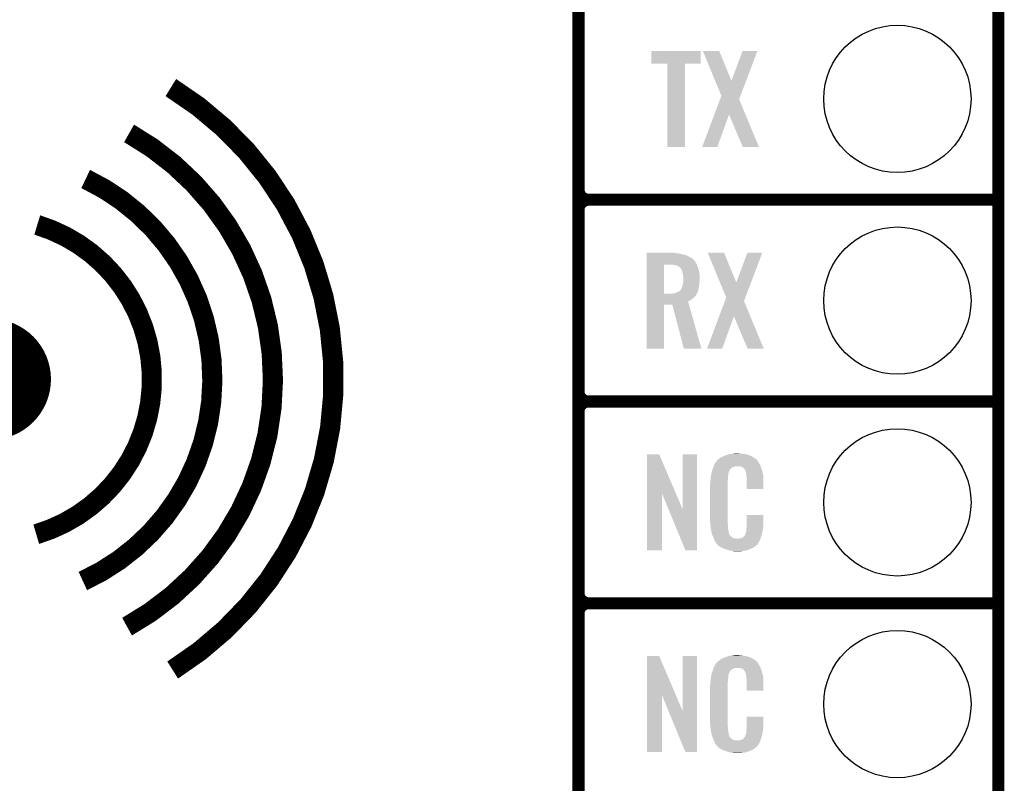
# Model space of a CAD drawing. Extents: x -0.05 to 0.95, y -0.15 to 1.37.
# Tile 16 of 28: x 0.47 to 0.95, y 0.16 to 0.54. Entities that reach past the tile are written whole.
import ezdxf

# ---------------------------------------------------------------- set-up
doc = ezdxf.new("R2010")
doc.units = 0
doc.layers.get('0').update_dxf_attribs({"linetype": 'CONTINUOUS'})
for name, color, linetype in [('ST67W_CLICK_V101_GKO', 5, 'CONTINUOUS'), ('ST67W_CLICK_V101_GTO', 14, 'CONTINUOUS'), ('ST67W_CLICK_V101_GTS', 12, 'CONTINUOUS')]:
    doc.layers.add(name, color=color, linetype=linetype)

# ---------------------------------------------------------------- blocks, each defined once
blk = doc.blocks.new('ROUND_23')
blk.add_circle((0, 0), 0.0365)

msp = doc.modelspace()

# ---------------------------------------------------------------- linework, layer by layer
at = {"layer": 'ST67W_CLICK_V101_GKO', "const_width": 0.006}
msp.add_lwpolyline([(0.95, -0.05), (0.95, 1.278)], dxfattribs=at)
at = {"layer": 'ST67W_CLICK_V101_GTO', "const_width": 0.006}
for points in [[(0.742, -0.022), (0.742, 0.722)], [(0.742, 0.455), (0.742, 0.545)], [(0.747, 0.45), (0.95, 0.45)], [(0.747, 0.45), (0.95, 0.45)], [(0.742, 0.355), (0.742, 0.445)], [(0.747, 0.35), (0.95, 0.35)], [(0.747, 0.35), (0.95, 0.35)], [(0.742, 0.255), (0.742, 0.345)], [(0.747, 0.25), (0.95, 0.25)], [(0.747, 0.25), (0.95, 0.25)], [(0.742, 0.155), (0.742, 0.245)]]:
    msp.add_lwpolyline(points, dxfattribs=at)
at = {"layer": 'ST67W_CLICK_V101_GTO'}
for points, const_width in [([(0.5409, 0.2169, 0.55545), (0.54, 0.5056)], 0.01), ([(0.5183, 0.2384, 0.587214), (0.5193, 0.4829)], 0.01), ([(0.4964, 0.261, 0.636881), (0.4978, 0.4603)], 0.01), ([(0.742, 0.455, 0.414214), (0.747, 0.45)], 0.006), ([(0.747, 0.45, 0.414214), (0.742, 0.445)], 0.006), ([(0.747, 0.45, 0.414214), (0.742, 0.445)], 0.006), ([(0.4733, 0.2842, 0.74445), (0.4738, 0.4375)], 0.01), ([(0.742, 0.355, 0.414214), (0.747, 0.35)], 0.006), ([(0.747, 0.35, 0.414214), (0.742, 0.345)], 0.006), ([(0.747, 0.35, 0.414214), (0.742, 0.345)], 0.006), ([(0.742, 0.255, 0.414214), (0.747, 0.25)], 0.006), ([(0.747, 0.25, 0.414214), (0.742, 0.245)], 0.006), ([(0.747, 0.25, 0.414214), (0.742, 0.245)], 0.006)]:
    msp.add_lwpolyline(points, format="xyb", dxfattribs=dict(at, const_width=const_width))
at = {"layer": 'ST67W_CLICK_V101_GTO', "const_width": 0.03}
msp.add_lwpolyline([(0.4356, 0.361, 1), (0.4656, 0.361, 1)], format="xyb", close=True, dxfattribs=at)
at = {"layer": 'ST67W_CLICK_V101_GTO'}
for points in [[(0.7781, 0.5174), (0.7781, 0.5238), (0.8025, 0.5174), (0.8025, 0.5238)], [(0.7781, 0.5238), (0.7781, 0.5238), (0.8025, 0.5238), (0.7781, 0.5238)], [(0.80971, 0.509), (0.8036, 0.5238), (0.8178, 0.509), (0.8117, 0.5238)], [(0.8036, 0.5238), (0.8036, 0.5238), (0.8117, 0.5238), (0.8036, 0.5238)], [(0.8178, 0.509), (0.8233, 0.5238), (0.82509, 0.509), (0.8307, 0.5238)], [(0.8233, 0.5238), (0.8233, 0.5238), (0.8307, 0.5238), (0.8233, 0.5238)], [(0.786, 0.4762), (0.786, 0.5174), (0.7947, 0.4762), (0.7947, 0.5174)], [(0.786, 0.5174), (0.786, 0.5174), (0.7947, 0.5174), (0.8025, 0.5174)], [(0.8128, 0.5015), (0.80971, 0.509), (0.82225, 0.5015), (0.82509, 0.509)], [(0.80931, 0.4922), (0.81216, 0.4998), (0.82476, 0.4922), (0.8216, 0.4998)], [(0.81216, 0.4998), (0.8128, 0.5015), (0.8216, 0.4998), (0.82225, 0.5015)], [(0.8033, 0.4762), (0.80931, 0.4922), (0.8108, 0.4762), (0.8166, 0.4922)], [(0.8234, 0.4762), (0.8166, 0.4922), (0.8314, 0.4762), (0.82476, 0.4922)], [(0.8314, 0.4762), (0.8314, 0.4762), (0.8314, 0.4762), (0.8234, 0.4762)], [(0.7757, 0.4237), (0.7757, 0.4238), (0.7891, 0.4237), (0.7884, 0.4238)], [(0.7757, 0.4236), (0.7757, 0.4237), (0.7898, 0.4236), (0.7891, 0.4237)], [(0.7757, 0.4234), (0.7757, 0.4236), (0.7915, 0.4234), (0.7898, 0.4236)], [(0.7757, 0.423), (0.7757, 0.4234), (0.7932, 0.423), (0.7915, 0.4234)], [(0.7757, 0.4226), (0.7757, 0.423), (0.7951, 0.4226), (0.7932, 0.423)], [(0.7757, 0.4218), (0.7757, 0.4226), (0.7968, 0.4218), (0.7951, 0.4226)], [(0.7757, 0.4209), (0.7757, 0.4218), (0.7984, 0.4209), (0.7968, 0.4218)], [(0.7757, 0.4208), (0.7757, 0.4209), (0.7986, 0.4208), (0.7984, 0.4209)], [(0.7757, 0.4203), (0.7757, 0.4208), (0.799, 0.4203), (0.7986, 0.4208)], [(0.7757, 0.4196), (0.7757, 0.4203), (0.7996, 0.4196), (0.799, 0.4203)], [(0.7757, 0.4186), (0.7757, 0.4196), (0.8003, 0.4186), (0.7996, 0.4196)], [(0.81211, 0.409), (0.806, 0.4238), (0.8202, 0.409), (0.8141, 0.4238)], [(0.806, 0.4238), (0.806, 0.4238), (0.8141, 0.4238), (0.806, 0.4238)], [(0.8202, 0.409), (0.8257, 0.4238), (0.82749, 0.409), (0.8331, 0.4238)], [(0.8257, 0.4238), (0.8257, 0.4238), (0.8331, 0.4238), (0.8257, 0.4238)], [(0.7757, 0.4179), (0.7757, 0.4186), (0.80062, 0.4179), (0.8003, 0.4186)], [(0.7757, 0.4034), (0.7757, 0.4179), (0.7844, 0.4034), (0.7844, 0.4179)], [(0.7889, 0.4178), (0.7877, 0.4179), (0.80067, 0.4178), (0.80062, 0.4179)], [(0.7899, 0.4176), (0.7889, 0.4178), (0.80076, 0.4176), (0.80067, 0.4178)], [(0.7908, 0.4173), (0.7899, 0.4176), (0.8009, 0.4173), (0.80076, 0.4176)], [(0.7915, 0.417), (0.7908, 0.4173), (0.801, 0.417), (0.8009, 0.4173)], [(0.7919, 0.4166), (0.7915, 0.417), (0.80113, 0.4166), (0.801, 0.417)], [(0.7923, 0.4164), (0.7919, 0.4166), (0.8012, 0.4164), (0.80113, 0.4166)], [(0.7926, 0.4161), (0.7923, 0.4164), (0.8013, 0.4161), (0.8012, 0.4164)], [(0.79294, 0.4155), (0.7926, 0.4161), (0.8015, 0.4155), (0.8013, 0.4161)], [(0.793, 0.4154), (0.79294, 0.4155), (0.80152, 0.4154), (0.8015, 0.4155)], [(0.7934, 0.4145), (0.793, 0.4154), (0.8017, 0.4145), (0.80152, 0.4154)], [(0.7936, 0.4136), (0.7934, 0.4145), (0.80188, 0.4136), (0.8017, 0.4145)], [(0.79363, 0.4135), (0.7936, 0.4136), (0.8019, 0.4135), (0.80188, 0.4136)], [(0.7938, 0.4128), (0.79363, 0.4135), (0.80203, 0.4128), (0.8019, 0.4135)], [(0.79384, 0.4124), (0.7938, 0.4128), (0.8021, 0.4124), (0.80203, 0.4128)], [(0.7939, 0.4119), (0.79384, 0.4124), (0.8021, 0.4119), (0.8021, 0.4124)], [(0.794, 0.4113), (0.7939, 0.4119), (0.8021, 0.4113), (0.8021, 0.4119)], [(0.79392, 0.4095), (0.79399, 0.4104), (0.802, 0.4095), (0.8021, 0.4104)], [(0.79399, 0.4104), (0.794, 0.4106), (0.8021, 0.4104), (0.8021, 0.4106)], [(0.794, 0.4106), (0.794, 0.4113), (0.8021, 0.4106), (0.8021, 0.4113)], [(0.79205, 0.4048), (0.7924, 0.4051), (0.8013, 0.4048), (0.80135, 0.4051)], [(0.7924, 0.4051), (0.7925, 0.4052), (0.80135, 0.4051), (0.80136, 0.4052)], [(0.7925, 0.4052), (0.7929, 0.4058), (0.80136, 0.4052), (0.80145, 0.4058)], [(0.7929, 0.4058), (0.79305, 0.4061), (0.80145, 0.4058), (0.8015, 0.4061)], [(0.79305, 0.4061), (0.7932, 0.4064), (0.8015, 0.4061), (0.80158, 0.4064)], [(0.7932, 0.4064), (0.7935, 0.4072), (0.80158, 0.4064), (0.80178, 0.4072)], [(0.7935, 0.4072), (0.79352, 0.4073), (0.80178, 0.4072), (0.8018, 0.4073)], [(0.79352, 0.4073), (0.7937, 0.4081), (0.8018, 0.4073), (0.80187, 0.4081)], [(0.7937, 0.4081), (0.79377, 0.4085), (0.80187, 0.4081), (0.8019, 0.4085)], [(0.79377, 0.4085), (0.7939, 0.4092), (0.8019, 0.4085), (0.80197, 0.4092)], [(0.7939, 0.4092), (0.79392, 0.4095), (0.80197, 0.4092), (0.802, 0.4095)], [(0.8152, 0.4015), (0.81211, 0.409), (0.82464, 0.4015), (0.82749, 0.409)], [(0.7757, 0.4028), (0.7757, 0.4034), (0.8003, 0.4028), (0.8006, 0.4034)], [(0.7757, 0.4034), (0.7757, 0.4034), (0.7878, 0.4034), (0.7844, 0.4034)], [(0.7757, 0.4021), (0.7757, 0.4028), (0.7998, 0.4021), (0.8003, 0.4028)], [(0.7757, 0.4015), (0.7757, 0.4021), (0.7991, 0.4015), (0.7998, 0.4021)], [(0.7757, 0.4008), (0.7757, 0.4015), (0.7983, 0.4008), (0.7991, 0.4015)], [(0.7757, 0.4002), (0.7757, 0.4008), (0.7974, 0.4002), (0.7983, 0.4008)], [(0.7757, 0.3996), (0.7757, 0.4002), (0.7963, 0.3996), (0.7974, 0.4002)], [(0.7878, 0.4034), (0.7884, 0.4035), (0.8006, 0.4034), (0.80065, 0.4035)], [(0.7884, 0.4035), (0.7892, 0.4036), (0.80065, 0.4035), (0.8007, 0.4036)], [(0.7892, 0.4036), (0.78965, 0.4037), (0.8007, 0.4036), (0.8008, 0.4037)], [(0.78965, 0.4037), (0.7901, 0.4038), (0.8008, 0.4037), (0.80085, 0.4038)], [(0.7901, 0.4038), (0.7909, 0.4042), (0.80085, 0.4038), (0.80103, 0.4042)], [(0.7909, 0.4042), (0.7917, 0.4045), (0.80103, 0.4042), (0.80116, 0.4045)], [(0.7917, 0.4045), (0.79205, 0.4048), (0.80116, 0.4045), (0.8013, 0.4048)], [(0.81456, 0.3998), (0.8152, 0.4015), (0.824, 0.3998), (0.82464, 0.4015)], [(0.7757, 0.398), (0.7757, 0.3996), (0.79675, 0.398), (0.7963, 0.3996)], [(0.7757, 0.3762), (0.7757, 0.398), (0.7844, 0.3762), (0.7844, 0.398)], [(0.7757, 0.398), (0.7757, 0.398), (0.7844, 0.398), (0.7885, 0.398)], [(0.7942, 0.3762), (0.7885, 0.398), (0.8029, 0.3762), (0.79675, 0.398)], [(0.81171, 0.3922), (0.81456, 0.3998), (0.82716, 0.3922), (0.824, 0.3998)], [(0.8057, 0.3762), (0.81171, 0.3922), (0.8132, 0.3762), (0.819, 0.3922)], [(0.8258, 0.3762), (0.819, 0.3922), (0.8338, 0.3762), (0.82716, 0.3922)], [(0.8338, 0.3762), (0.8338, 0.3762), (0.8338, 0.3762), (0.8258, 0.3762)], [(0.7759, 0.3046), (0.7759, 0.3238), (0.79019, 0.3046), (0.782, 0.3238)], [(0.7759, 0.3238), (0.7759, 0.3238), (0.782, 0.3238), (0.7759, 0.3238)], [(0.7936, 0.2966), (0.7936, 0.3238), (0.8007, 0.2966), (0.8007, 0.3238)], [(0.7936, 0.3238), (0.7936, 0.3238), (0.8007, 0.3238), (0.7936, 0.3238)], [(0.81207, 0.3219), (0.8127, 0.3223), (0.8294, 0.3219), (0.82873, 0.3223)], [(0.8127, 0.3223), (0.8137, 0.3228), (0.82873, 0.3223), (0.8279, 0.3228)], [(0.8137, 0.3228), (0.8141, 0.323), (0.8279, 0.3228), (0.82741, 0.323)], [(0.8141, 0.323), (0.8151, 0.3234), (0.82741, 0.323), (0.82644, 0.3234)], [(0.8151, 0.3234), (0.8154, 0.3235), (0.82644, 0.3234), (0.8262, 0.3235)], [(0.8154, 0.3235), (0.816, 0.3237), (0.8262, 0.3235), (0.82545, 0.3237)], [(0.816, 0.3237), (0.81667, 0.3239), (0.82545, 0.3237), (0.8247, 0.3239)], [(0.81667, 0.3239), (0.817, 0.324), (0.8247, 0.3239), (0.8239, 0.324)], [(0.817, 0.324), (0.8182, 0.3241), (0.8239, 0.324), (0.8231, 0.3241)], [(0.8182, 0.3241), (0.8188, 0.3242), (0.8231, 0.3241), (0.8225, 0.3242)], [(0.8188, 0.3242), (0.8194, 0.3243), (0.8219, 0.3242), (0.8214, 0.3243)], [(0.8086, 0.3169), (0.80875, 0.3173), (0.8176, 0.3169), (0.8181, 0.3173)], [(0.80875, 0.3173), (0.80895, 0.3179), (0.8181, 0.3173), (0.8196, 0.3179)], [(0.80895, 0.3179), (0.80902, 0.3181), (0.83227, 0.3179), (0.8322, 0.3181)], [(0.80895, 0.3179), (0.80895, 0.3179), (0.8196, 0.3179), (0.8215, 0.3179)], [(0.80902, 0.3181), (0.8092, 0.3186), (0.8322, 0.3181), (0.83193, 0.3186)], [(0.8092, 0.3186), (0.80955, 0.3192), (0.83193, 0.3186), (0.8316, 0.3192)], [(0.80955, 0.3192), (0.81008, 0.3201), (0.8316, 0.3192), (0.8311, 0.3201)], [(0.81008, 0.3201), (0.8102, 0.3203), (0.8311, 0.3201), (0.83095, 0.3203)], [(0.8102, 0.3203), (0.8104, 0.3204), (0.83095, 0.3203), (0.83088, 0.3204)], [(0.8104, 0.3204), (0.81048, 0.3205), (0.83088, 0.3204), (0.8308, 0.3205)], [(0.81048, 0.3205), (0.81064, 0.3207), (0.8308, 0.3205), (0.8307, 0.3207)], [(0.81064, 0.3207), (0.8108, 0.3209), (0.8307, 0.3207), (0.83053, 0.3209)], [(0.8108, 0.3209), (0.81137, 0.3214), (0.83053, 0.3209), (0.8301, 0.3214)], [(0.81137, 0.3214), (0.8116, 0.3216), (0.8301, 0.3214), (0.82982, 0.3216)], [(0.8116, 0.3216), (0.81207, 0.3219), (0.82982, 0.3216), (0.8294, 0.3219)], [(0.8222, 0.3178), (0.8215, 0.3179), (0.83231, 0.3178), (0.83227, 0.3179)], [(0.8227, 0.3177), (0.8222, 0.3178), (0.83234, 0.3177), (0.83231, 0.3178)], [(0.8237, 0.3172), (0.8227, 0.3177), (0.83252, 0.3172), (0.83234, 0.3177)], [(0.8238, 0.317), (0.8237, 0.3172), (0.83259, 0.317), (0.83252, 0.3172)], [(0.8075, 0.3119), (0.80759, 0.3127), (0.8161, 0.3119), (0.8161, 0.3127)], [(0.80759, 0.3127), (0.8076, 0.3128), (0.8161, 0.3127), (0.81612, 0.3128)], [(0.8076, 0.3128), (0.80766, 0.3132), (0.81612, 0.3128), (0.8162, 0.3132)], [(0.80766, 0.3132), (0.80774, 0.3137), (0.8162, 0.3132), (0.8162, 0.3137)], [(0.80774, 0.3137), (0.80781, 0.3141), (0.8162, 0.3137), (0.8163, 0.3141)], [(0.80781, 0.3141), (0.80784, 0.3143), (0.8163, 0.3141), (0.8163, 0.3143)], [(0.80784, 0.3143), (0.8079, 0.3147), (0.8163, 0.3143), (0.81641, 0.3147)], [(0.8079, 0.3147), (0.80812, 0.3154), (0.81641, 0.3147), (0.8166, 0.3154)], [(0.80812, 0.3154), (0.80841, 0.3163), (0.8166, 0.3154), (0.8171, 0.3163)], [(0.80841, 0.3163), (0.8085, 0.3166), (0.8171, 0.3163), (0.8174, 0.3166)], [(0.8085, 0.3166), (0.80854, 0.3167), (0.8174, 0.3166), (0.8175, 0.3167)], [(0.80854, 0.3167), (0.8086, 0.3169), (0.8175, 0.3167), (0.8176, 0.3169)], [(0.82406, 0.3167), (0.8238, 0.317), (0.8327, 0.3167), (0.83259, 0.317)], [(0.8244, 0.3163), (0.82406, 0.3167), (0.83282, 0.3163), (0.8327, 0.3167)], [(0.8248, 0.3154), (0.8244, 0.3163), (0.83308, 0.3154), (0.83282, 0.3163)], [(0.82496, 0.315), (0.8248, 0.3154), (0.8332, 0.315), (0.83308, 0.3154)], [(0.825, 0.3149), (0.82496, 0.315), (0.83322, 0.3149), (0.8332, 0.315)], [(0.825, 0.3146), (0.825, 0.3149), (0.83328, 0.3146), (0.83322, 0.3149)], [(0.8251, 0.3141), (0.825, 0.3146), (0.83337, 0.3141), (0.83328, 0.3146)], [(0.8252, 0.3134), (0.8251, 0.3141), (0.8335, 0.3134), (0.83337, 0.3141)], [(0.82524, 0.3129), (0.8252, 0.3134), (0.8336, 0.3129), (0.8335, 0.3134)], [(0.8253, 0.3121), (0.82524, 0.3129), (0.8336, 0.3121), (0.8336, 0.3129)], [(0.8072, 0.3091), (0.8073, 0.3096), (0.816, 0.3091), (0.816, 0.3096)], [(0.8072, 0.2914), (0.8072, 0.3091), (0.816, 0.2914), (0.816, 0.3091)], [(0.8073, 0.3103), (0.8074, 0.311), (0.816, 0.3103), (0.816, 0.311)], [(0.8073, 0.3096), (0.8073, 0.3103), (0.816, 0.3096), (0.816, 0.3103)], [(0.8074, 0.311), (0.80741, 0.3111), (0.816, 0.311), (0.816, 0.3111)], [(0.80741, 0.3111), (0.8075, 0.3119), (0.816, 0.3111), (0.8161, 0.3119)], [(0.8253, 0.3066), (0.8253, 0.3121), (0.8336, 0.3066), (0.8336, 0.3121)], [(0.7759, 0.2762), (0.7759, 0.3046), (0.7833, 0.2762), (0.7833, 0.3046)], [(0.78659, 0.2966), (0.7833, 0.3046), (0.7936, 0.2966), (0.79019, 0.3046)], [(0.795, 0.2762), (0.78659, 0.2966), (0.8007, 0.2762), (0.8007, 0.2966)], [(0.8253, 0.2883), (0.8253, 0.2938), (0.8336, 0.2883), (0.8336, 0.2938)], [(0.8253, 0.2938), (0.8253, 0.2938), (0.8336, 0.2938), (0.8253, 0.2938)], [(0.80729, 0.2889), (0.8072, 0.2914), (0.816, 0.2889), (0.816, 0.2914)], [(0.8073, 0.2887), (0.80729, 0.2889), (0.81603, 0.2887), (0.816, 0.2889)], [(0.80739, 0.2882), (0.8073, 0.2887), (0.8161, 0.2882), (0.81603, 0.2887)], [(0.80754, 0.2873), (0.80739, 0.2882), (0.8161, 0.2873), (0.8161, 0.2882)], [(0.8253, 0.2878), (0.8253, 0.2883), (0.83353, 0.2878), (0.8336, 0.2883)], [(0.8077, 0.2864), (0.80754, 0.2873), (0.81624, 0.2864), (0.8161, 0.2873)], [(0.8079, 0.2854), (0.8077, 0.2864), (0.8164, 0.2854), (0.81624, 0.2864)], [(0.80808, 0.2845), (0.8079, 0.2854), (0.8166, 0.2845), (0.8164, 0.2854)], [(0.8081, 0.2844), (0.80808, 0.2845), (0.81665, 0.2844), (0.8166, 0.2845)], [(0.80839, 0.2837), (0.8081, 0.2844), (0.817, 0.2837), (0.81665, 0.2844)], [(0.80843, 0.2836), (0.80839, 0.2837), (0.8171, 0.2836), (0.817, 0.2837)], [(0.80851, 0.2834), (0.80843, 0.2836), (0.8172, 0.2834), (0.8171, 0.2836)], [(0.80859, 0.2832), (0.80851, 0.2834), (0.8175, 0.2832), (0.8172, 0.2834)], [(0.80872, 0.2829), (0.80859, 0.2832), (0.8178, 0.2829), (0.8175, 0.2832)], [(0.8238, 0.2829), (0.8239, 0.2831), (0.83248, 0.2829), (0.83254, 0.2831)], [(0.8239, 0.2831), (0.8243, 0.2835), (0.83254, 0.2831), (0.83265, 0.2835)], [(0.8243, 0.2835), (0.8248, 0.2844), (0.83265, 0.2835), (0.8329, 0.2844)], [(0.8248, 0.2844), (0.825, 0.2854), (0.8329, 0.2844), (0.83314, 0.2854)], [(0.825, 0.2855), (0.8251, 0.2857), (0.83316, 0.2855), (0.83321, 0.2857)], [(0.825, 0.2854), (0.825, 0.2855), (0.83314, 0.2854), (0.83316, 0.2855)], [(0.8251, 0.286), (0.82512, 0.2861), (0.83328, 0.286), (0.8333, 0.2861)], [(0.8251, 0.2857), (0.8251, 0.286), (0.83321, 0.2857), (0.83328, 0.286)], [(0.82512, 0.2861), (0.8252, 0.2865), (0.8333, 0.2861), (0.83335, 0.2865)], [(0.8252, 0.287), (0.82527, 0.2876), (0.83342, 0.287), (0.8335, 0.2876)], [(0.8252, 0.2865), (0.8252, 0.287), (0.83335, 0.2865), (0.83342, 0.287)], [(0.82527, 0.2876), (0.8253, 0.2878), (0.8335, 0.2876), (0.83353, 0.2878)], [(0.8088, 0.2827), (0.80872, 0.2829), (0.8181, 0.2827), (0.8178, 0.2829)], [(0.80888, 0.2825), (0.8088, 0.2827), (0.8184, 0.2825), (0.8181, 0.2827)], [(0.80899, 0.2822), (0.80888, 0.2825), (0.819, 0.2822), (0.8184, 0.2825)], [(0.80907, 0.282), (0.80899, 0.2822), (0.8208, 0.282), (0.819, 0.2822)], [(0.8093, 0.2814), (0.80907, 0.282), (0.83191, 0.2814), (0.83215, 0.282)], [(0.80958, 0.2809), (0.8093, 0.2814), (0.8317, 0.2809), (0.83191, 0.2814)], [(0.8098, 0.2805), (0.80958, 0.2809), (0.83146, 0.2805), (0.8317, 0.2809)], [(0.8102, 0.2799), (0.8098, 0.2805), (0.8311, 0.2799), (0.83146, 0.2805)], [(0.8102, 0.2797), (0.8102, 0.2799), (0.83098, 0.2797), (0.8311, 0.2799)], [(0.8105, 0.2794), (0.8102, 0.2797), (0.8308, 0.2794), (0.83098, 0.2797)], [(0.8107, 0.2792), (0.8105, 0.2794), (0.8307, 0.2792), (0.8308, 0.2794)], [(0.8109, 0.279), (0.8107, 0.2792), (0.83045, 0.279), (0.8307, 0.2792)], [(0.81113, 0.2788), (0.8109, 0.279), (0.8302, 0.2788), (0.83045, 0.279)], [(0.8116, 0.2784), (0.81113, 0.2788), (0.82973, 0.2784), (0.8302, 0.2788)], [(0.81192, 0.2782), (0.8116, 0.2784), (0.8295, 0.2782), (0.82973, 0.2784)], [(0.81304, 0.2775), (0.81192, 0.2782), (0.8285, 0.2775), (0.8295, 0.2782)], [(0.8212, 0.282), (0.8215, 0.2821), (0.83215, 0.282), (0.83219, 0.2821)], [(0.8219, 0.2821), (0.8229, 0.2823), (0.83219, 0.2821), (0.83228, 0.2823)], [(0.8229, 0.2823), (0.8234, 0.2826), (0.83228, 0.2823), (0.8324, 0.2826)], [(0.8234, 0.2826), (0.8238, 0.2829), (0.8324, 0.2826), (0.83248, 0.2829)], [(0.8132, 0.2774), (0.81304, 0.2775), (0.82827, 0.2774), (0.8285, 0.2775)], [(0.81449, 0.2769), (0.8132, 0.2774), (0.8271, 0.2769), (0.82827, 0.2774)], [(0.815, 0.2767), (0.81449, 0.2769), (0.82659, 0.2767), (0.8271, 0.2769)], [(0.8167, 0.2762), (0.815, 0.2767), (0.8253, 0.2762), (0.82659, 0.2767)], [(0.81777, 0.276), (0.8167, 0.2762), (0.8244, 0.276), (0.8253, 0.2762)], [(0.8183, 0.2759), (0.81777, 0.276), (0.8233, 0.2759), (0.8244, 0.276)], [(0.8189, 0.2758), (0.8183, 0.2759), (0.8227, 0.2758), (0.8233, 0.2759)], [(0.82, 0.2757), (0.8196, 0.2758), (0.8221, 0.2757), (0.8227, 0.2758)], [(0.7759, 0.2046), (0.7759, 0.2238), (0.79019, 0.2046), (0.782, 0.2238)], [(0.7759, 0.2238), (0.7759, 0.2238), (0.782, 0.2238), (0.7759, 0.2238)], [(0.7936, 0.1966), (0.7936, 0.2238), (0.8007, 0.1966), (0.8007, 0.2238)], [(0.7936, 0.2238), (0.7936, 0.2238), (0.8007, 0.2238), (0.7936, 0.2238)], [(0.80955, 0.2192), (0.81008, 0.2201), (0.8316, 0.2192), (0.8311, 0.2201)], [(0.81008, 0.2201), (0.8102, 0.2203), (0.8311, 0.2201), (0.83095, 0.2203)], [(0.8102, 0.2203), (0.8104, 0.2204), (0.83095, 0.2203), (0.83088, 0.2204)], [(0.8104, 0.2204), (0.81048, 0.2205), (0.83088, 0.2204), (0.8308, 0.2205)], [(0.81048, 0.2205), (0.81064, 0.2207), (0.8308, 0.2205), (0.8307, 0.2207)], [(0.81064, 0.2207), (0.8108, 0.2209), (0.8307, 0.2207), (0.83053, 0.2209)], [(0.8108, 0.2209), (0.81137, 0.2214), (0.83053, 0.2209), (0.8301, 0.2214)], [(0.81137, 0.2214), (0.8116, 0.2216), (0.8301, 0.2214), (0.82982, 0.2216)], [(0.8116, 0.2216), (0.81207, 0.2219), (0.82982, 0.2216), (0.8294, 0.2219)], [(0.81207, 0.2219), (0.8127, 0.2223), (0.8294, 0.2219), (0.82873, 0.2223)], [(0.8127, 0.2223), (0.8137, 0.2228), (0.82873, 0.2223), (0.8279, 0.2228)], [(0.8137, 0.2228), (0.8141, 0.223), (0.8279, 0.2228), (0.82741, 0.223)], [(0.8141, 0.223), (0.8151, 0.2234), (0.82741, 0.223), (0.82644, 0.2234)], [(0.8151, 0.2234), (0.8154, 0.2235), (0.82644, 0.2234), (0.8262, 0.2235)], [(0.8154, 0.2235), (0.816, 0.2237), (0.8262, 0.2235), (0.82545, 0.2237)], [(0.816, 0.2237), (0.81667, 0.2239), (0.82545, 0.2237), (0.8247, 0.2239)], [(0.81667, 0.2239), (0.817, 0.224), (0.8247, 0.2239), (0.8239, 0.224)], [(0.817, 0.224), (0.8182, 0.2241), (0.8239, 0.224), (0.8231, 0.2241)], [(0.8182, 0.2241), (0.8188, 0.2242), (0.8231, 0.2241), (0.8225, 0.2242)], [(0.8188, 0.2242), (0.8194, 0.2243), (0.8219, 0.2242), (0.8214, 0.2243)], [(0.80784, 0.2143), (0.8079, 0.2147), (0.8163, 0.2143), (0.81641, 0.2147)], [(0.8079, 0.2147), (0.80812, 0.2154), (0.81641, 0.2147), (0.8166, 0.2154)], [(0.80812, 0.2154), (0.80841, 0.2163), (0.8166, 0.2154), (0.8171, 0.2163)], [(0.80841, 0.2163), (0.8085, 0.2166), (0.8171, 0.2163), (0.8174, 0.2166)], [(0.8085, 0.2166), (0.80854, 0.2167), (0.8174, 0.2166), (0.8175, 0.2167)], [(0.80854, 0.2167), (0.8086, 0.2169), (0.8175, 0.2167), (0.8176, 0.2169)], [(0.8086, 0.2169), (0.80875, 0.2173), (0.8176, 0.2169), (0.8181, 0.2173)], [(0.80875, 0.2173), (0.80895, 0.2179), (0.8181, 0.2173), (0.8196, 0.2179)], [(0.80895, 0.2179), (0.80902, 0.2181), (0.83227, 0.2179), (0.8322, 0.2181)], [(0.80895, 0.2179), (0.80895, 0.2179), (0.8196, 0.2179), (0.8215, 0.2179)], [(0.80902, 0.2181), (0.8092, 0.2186), (0.8322, 0.2181), (0.83193, 0.2186)], [(0.8092, 0.2186), (0.80955, 0.2192), (0.83193, 0.2186), (0.8316, 0.2192)], [(0.8222, 0.2178), (0.8215, 0.2179), (0.83231, 0.2178), (0.83227, 0.2179)], [(0.8227, 0.2177), (0.8222, 0.2178), (0.83234, 0.2177), (0.83231, 0.2178)], [(0.8237, 0.2172), (0.8227, 0.2177), (0.83252, 0.2172), (0.83234, 0.2177)], [(0.8238, 0.217), (0.8237, 0.2172), (0.83259, 0.217), (0.83252, 0.2172)], [(0.82406, 0.2167), (0.8238, 0.217), (0.8327, 0.2167), (0.83259, 0.217)], [(0.8244, 0.2163), (0.82406, 0.2167), (0.83282, 0.2163), (0.8327, 0.2167)], [(0.8248, 0.2154), (0.8244, 0.2163), (0.83308, 0.2154), (0.83282, 0.2163)], [(0.82496, 0.215), (0.8248, 0.2154), (0.8332, 0.215), (0.83308, 0.2154)], [(0.825, 0.2149), (0.82496, 0.215), (0.83322, 0.2149), (0.8332, 0.215)], [(0.825, 0.2146), (0.825, 0.2149), (0.83328, 0.2146), (0.83322, 0.2149)], [(0.8073, 0.2103), (0.8074, 0.211), (0.816, 0.2103), (0.816, 0.211)], [(0.8073, 0.2096), (0.8073, 0.2103), (0.816, 0.2096), (0.816, 0.2103)], [(0.8074, 0.211), (0.80741, 0.2111), (0.816, 0.211), (0.816, 0.2111)], [(0.80741, 0.2111), (0.8075, 0.2119), (0.816, 0.2111), (0.8161, 0.2119)], [(0.8075, 0.2119), (0.80759, 0.2127), (0.8161, 0.2119), (0.8161, 0.2127)], [(0.80759, 0.2127), (0.8076, 0.2128), (0.8161, 0.2127), (0.81612, 0.2128)], [(0.8076, 0.2128), (0.80766, 0.2132), (0.81612, 0.2128), (0.8162, 0.2132)], [(0.80766, 0.2132), (0.80774, 0.2137), (0.8162, 0.2132), (0.8162, 0.2137)], [(0.80774, 0.2137), (0.80781, 0.2141), (0.8162, 0.2137), (0.8163, 0.2141)], [(0.80781, 0.2141), (0.80784, 0.2143), (0.8163, 0.2141), (0.8163, 0.2143)], [(0.8251, 0.2141), (0.825, 0.2146), (0.83337, 0.2141), (0.83328, 0.2146)], [(0.8252, 0.2134), (0.8251, 0.2141), (0.8335, 0.2134), (0.83337, 0.2141)], [(0.82524, 0.2129), (0.8252, 0.2134), (0.8336, 0.2129), (0.8335, 0.2134)], [(0.8253, 0.2121), (0.82524, 0.2129), (0.8336, 0.2121), (0.8336, 0.2129)], [(0.8253, 0.2066), (0.8253, 0.2121), (0.8336, 0.2066), (0.8336, 0.2121)], [(0.8072, 0.2091), (0.8073, 0.2096), (0.816, 0.2091), (0.816, 0.2096)], [(0.8072, 0.1914), (0.8072, 0.2091), (0.816, 0.1914), (0.816, 0.2091)], [(0.7759, 0.1762), (0.7759, 0.2046), (0.7833, 0.1762), (0.7833, 0.2046)], [(0.78659, 0.1966), (0.7833, 0.2046), (0.7936, 0.1966), (0.79019, 0.2046)], [(0.795, 0.1762), (0.78659, 0.1966), (0.8007, 0.1762), (0.8007, 0.1966)], [(0.80729, 0.1889), (0.8072, 0.1914), (0.816, 0.1889), (0.816, 0.1914)], [(0.8253, 0.1883), (0.8253, 0.1938), (0.8336, 0.1883), (0.8336, 0.1938)], [(0.8253, 0.1938), (0.8253, 0.1938), (0.8336, 0.1938), (0.8253, 0.1938)], [(0.8073, 0.1887), (0.80729, 0.1889), (0.81603, 0.1887), (0.816, 0.1889)], [(0.80739, 0.1882), (0.8073, 0.1887), (0.8161, 0.1882), (0.81603, 0.1887)], [(0.80754, 0.1873), (0.80739, 0.1882), (0.8161, 0.1873), (0.8161, 0.1882)], [(0.8077, 0.1864), (0.80754, 0.1873), (0.81624, 0.1864), (0.8161, 0.1873)], [(0.8079, 0.1854), (0.8077, 0.1864), (0.8164, 0.1854), (0.81624, 0.1864)], [(0.825, 0.1855), (0.8251, 0.1857), (0.83316, 0.1855), (0.83321, 0.1857)], [(0.825, 0.1854), (0.825, 0.1855), (0.83314, 0.1854), (0.83316, 0.1855)], [(0.8251, 0.186), (0.82512, 0.1861), (0.83328, 0.186), (0.8333, 0.1861)], [(0.8251, 0.1857), (0.8251, 0.186), (0.83321, 0.1857), (0.83328, 0.186)], [(0.82512, 0.1861), (0.8252, 0.1865), (0.8333, 0.1861), (0.83335, 0.1865)], [(0.8252, 0.187), (0.82527, 0.1876), (0.83342, 0.187), (0.8335, 0.1876)], [(0.8252, 0.1865), (0.8252, 0.187), (0.83335, 0.1865), (0.83342, 0.187)], [(0.82527, 0.1876), (0.8253, 0.1878), (0.8335, 0.1876), (0.83353, 0.1878)], [(0.8253, 0.1878), (0.8253, 0.1883), (0.83353, 0.1878), (0.8336, 0.1883)], [(0.80808, 0.1845), (0.8079, 0.1854), (0.8166, 0.1845), (0.8164, 0.1854)], [(0.8081, 0.1844), (0.80808, 0.1845), (0.81665, 0.1844), (0.8166, 0.1845)], [(0.80839, 0.1837), (0.8081, 0.1844), (0.817, 0.1837), (0.81665, 0.1844)], [(0.80843, 0.1836), (0.80839, 0.1837), (0.8171, 0.1836), (0.817, 0.1837)], [(0.80851, 0.1834), (0.80843, 0.1836), (0.8172, 0.1834), (0.8171, 0.1836)], [(0.80859, 0.1832), (0.80851, 0.1834), (0.8175, 0.1832), (0.8172, 0.1834)], [(0.80872, 0.1829), (0.80859, 0.1832), (0.8178, 0.1829), (0.8175, 0.1832)], [(0.8088, 0.1827), (0.80872, 0.1829), (0.8181, 0.1827), (0.8178, 0.1829)], [(0.80888, 0.1825), (0.8088, 0.1827), (0.8184, 0.1825), (0.8181, 0.1827)], [(0.80899, 0.1822), (0.80888, 0.1825), (0.819, 0.1822), (0.8184, 0.1825)], [(0.80907, 0.182), (0.80899, 0.1822), (0.8208, 0.182), (0.819, 0.1822)], [(0.8093, 0.1814), (0.80907, 0.182), (0.83191, 0.1814), (0.83215, 0.182)], [(0.80958, 0.1809), (0.8093, 0.1814), (0.8317, 0.1809), (0.83191, 0.1814)], [(0.8098, 0.1805), (0.80958, 0.1809), (0.83146, 0.1805), (0.8317, 0.1809)], [(0.8212, 0.182), (0.8215, 0.1821), (0.83215, 0.182), (0.83219, 0.1821)], [(0.8219, 0.1821), (0.8229, 0.1823), (0.83219, 0.1821), (0.83228, 0.1823)], [(0.8229, 0.1823), (0.8234, 0.1826), (0.83228, 0.1823), (0.8324, 0.1826)], [(0.8234, 0.1826), (0.8238, 0.1829), (0.8324, 0.1826), (0.83248, 0.1829)], [(0.8238, 0.1829), (0.8239, 0.1831), (0.83248, 0.1829), (0.83254, 0.1831)], [(0.8239, 0.1831), (0.8243, 0.1835), (0.83254, 0.1831), (0.83265, 0.1835)], [(0.8243, 0.1835), (0.8248, 0.1844), (0.83265, 0.1835), (0.8329, 0.1844)], [(0.8248, 0.1844), (0.825, 0.1854), (0.8329, 0.1844), (0.83314, 0.1854)], [(0.8102, 0.1799), (0.8098, 0.1805), (0.8311, 0.1799), (0.83146, 0.1805)], [(0.8102, 0.1797), (0.8102, 0.1799), (0.83098, 0.1797), (0.8311, 0.1799)], [(0.8105, 0.1794), (0.8102, 0.1797), (0.8308, 0.1794), (0.83098, 0.1797)], [(0.8107, 0.1792), (0.8105, 0.1794), (0.8307, 0.1792), (0.8308, 0.1794)], [(0.8109, 0.179), (0.8107, 0.1792), (0.83045, 0.179), (0.8307, 0.1792)], [(0.81113, 0.1788), (0.8109, 0.179), (0.8302, 0.1788), (0.83045, 0.179)], [(0.8116, 0.1784), (0.81113, 0.1788), (0.82973, 0.1784), (0.8302, 0.1788)], [(0.81192, 0.1782), (0.8116, 0.1784), (0.8295, 0.1782), (0.82973, 0.1784)], [(0.81304, 0.1775), (0.81192, 0.1782), (0.8285, 0.1775), (0.8295, 0.1782)], [(0.8132, 0.1774), (0.81304, 0.1775), (0.82827, 0.1774), (0.8285, 0.1775)], [(0.81449, 0.1769), (0.8132, 0.1774), (0.8271, 0.1769), (0.82827, 0.1774)], [(0.815, 0.1767), (0.81449, 0.1769), (0.82659, 0.1767), (0.8271, 0.1769)], [(0.8167, 0.1762), (0.815, 0.1767), (0.8253, 0.1762), (0.82659, 0.1767)], [(0.81777, 0.176), (0.8167, 0.1762), (0.8244, 0.176), (0.8253, 0.1762)], [(0.8183, 0.1759), (0.81777, 0.176), (0.8233, 0.1759), (0.8244, 0.176)], [(0.8189, 0.1758), (0.8183, 0.1759), (0.8227, 0.1758), (0.8233, 0.1759)], [(0.82, 0.1757), (0.8196, 0.1758), (0.8221, 0.1757), (0.8227, 0.1758)]]:
    msp.add_solid(points, dxfattribs=at)

# ---------------------------------------------------------------- block references
at = {"layer": 'ST67W_CLICK_V101_GTS'}
for p in [(0.9, 0.5), (0.9, 0.4), (0.9, 0.3), (0.9, 0.2)]:
    msp.add_blockref('ROUND_23', p, dxfattribs=at)

doc.saveas('drawing.dxf')
